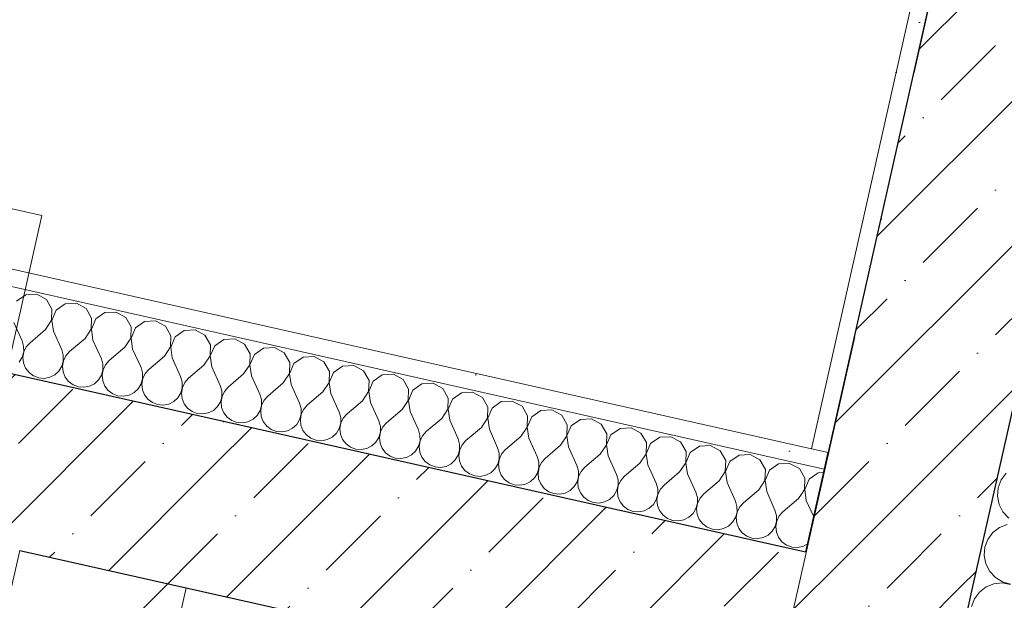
# Model space of a CAD drawing. Header units: millimetres. Extents: x -6990773 to -6682839, y 6117771 to 6220266.
# Tile 82 of 154: x -6941720 to -6940566, y 6146630 to 6147311. Entities that reach past the tile are written whole.
import ezdxf
from ezdxf.enums import TextEntityAlignment as Align

# ---------------------------------------------------------------- set-up
doc = ezdxf.new("R2010")
doc.units = ezdxf.units.MM
doc.header["$MEASUREMENT"] = 0
doc.linetypes.add('Штрихпунктирная', pattern=[670.277762, 352.777767, -176.388884, 0, -141.111112])
for name, color, linetype, lineweight in [('0_Ном._пера__120', 7, 'Continuous', 0), ('АР-Стены_внешние_.АР_Ном._пера__1', 7, 'Continuous', 30), ('АР-Стены_внутренние_пилоны.АР_Ном._пера__1', 7, 'Continuous', 30), ('АР-Стены_Перегородки_межквартирные_200.АР_Ном._пера__1', 7, 'Continuous', 15), ('АР-Чертеж-Оси_Осевые размеры.АР_Ном._пера__120', 7, 'Continuous', 0)]:
    doc.layers.add(name, color=color, linetype=linetype, lineweight=lineweight)
for name, color, linetype in [('АР-Стены_внешние_.АР', 7, 'Continuous'), ('АР-Стены_внутренние_пилоны.АР', 7, 'Continuous'), ('АР-Стены_Перегородки_межквартирные_200.АР', 7, 'Continuous'), ('АР-Чертеж-Оси_Осевые размеры.АР', 7, 'Continuous')]:
    doc.layers.add(name, color=color, linetype=linetype)
doc.styles.add('РЎР“Р•РќР•Р\xa0Р\x98Р\xa0_РЎРўР\x98Р›Р¬_4', font='GOTHIC.TTF')
pattern_1 = [(45, (-6338927.19, 6563027.8), (-111.369318, 111.369318), [0, -105, 0, -157.5]), (110, (-6338577.19, 6563027.8), (148.001588, 53.868173), [0, -77, 0, -133])]
pattern_2 = [(45, (-6338927.19, 6562677.8), (-84.852814, 84.852814), []), (45, (-6338969.62, 6562720.22), (-84.852814, 84.852814), [90, -30, 0, -30])]

# ---------------------------------------------------------------- blocks, each defined once
blk = doc.blocks.new('*X288', base_point=(-6338927.2, 6562677.8))
at = {"layer": 'АР-Стены_внешние_.АР_Ном._пера__1', "color": 7, "linetype": 'Continuous', "lineweight": 0}
for p, q in [((-6940569.4, 6146771.5), (-6940572.8, 6146762.3)), ((-6940563.5, 6146779.4), (-6940569.4, 6146771.5)), ((-6940572.8, 6146762.3), (-6940573.6, 6146752.4)), ((-6940573.6, 6146752.4), (-6940571.7, 6146742.8)), ((-6940571.7, 6146742.8), (-6940567.3, 6146734)), ((-6940567.3, 6146734), (-6940560.6, 6146726.8)), ((-6940571.4, 6146715.7), (-6940579.2, 6146709.7)), ((-6940562.2, 6146719.4), (-6940571.4, 6146715.7)), ((-6940585, 6146701.8), (-6940588.5, 6146692.6)), ((-6940579.2, 6146709.7), (-6940585, 6146701.8)), ((-6940588.5, 6146692.6), (-6940589.3, 6146682.7)), ((-6940589.3, 6146682.7), (-6940587.4, 6146673.1)), ((-6940587.4, 6146673.1), (-6940582.9, 6146664.3)), ((-6940582.9, 6146664.3), (-6940576.2, 6146657.1)), ((-6940576.2, 6146657.1), (-6940567.8, 6146651.9)), ((-6940587, 6146646), (-6940594.8, 6146640)), ((-6940577.9, 6146649.7), (-6940587, 6146646)), ((-6940568.1, 6146650.7), (-6940577.9, 6146649.7)), ((-6940558.4, 6146649), (-6940568.1, 6146650.7)), ((-6940567.8, 6146651.9), (-6940558.3, 6146649.3)), ((-6940600.7, 6146632.1), (-6940604.1, 6146622.9)), ((-6940594.8, 6146640), (-6940600.7, 6146632.1))]:
    blk.add_line(p, q, dxfattribs=at)
blk = doc.blocks.new('Стена_98_1', base_point=(-6940120.2, 6149250.3))
at = {"layer": 'АР-Стены_внешние_.АР', "linetype": 'Continuous', "lineweight": 0, "true_color": 0x000000}
h = blk.add_hatch(dxfattribs=at)
h.set_pattern_fill('ЖЕЛЕЗОБЕТОН__PROJECT__0001', color=18, style=0, pattern_type=2)
h.set_pattern_definition(pattern_2)
h.paths.add_polyline_path([(-6940603.3, 6146642.9), (-6940376.4, 6147653), (-6940571.6, 6147696.8), (-6940798.4, 6146686.8)])
h = blk.add_hatch(dxfattribs=at)
h.set_pattern_fill('ШТУКАТУРКА__ГИПС_01_0001', color=18, style=0, pattern_type=2)
h.set_pattern_definition(pattern_1)
h.paths.add_polyline_path([(-6940772.2, 6146803.7), (-6940571.6, 6147696.8), (-6940591.1, 6147701.2), (-6940791.7, 6146808.1)])
h = blk.add_hatch(dxfattribs=at)
h.set_pattern_fill('ЖЕЛЕЗОБЕТОН__PROJECT__0001', color=18, style=0, pattern_type=2)
h.set_pattern_definition(pattern_2)
h.paths.add_polyline_path([(-6940798.4, 6146686.8), (-6940820.3, 6146589.2), (-6940625.2, 6146545.4), (-6940603.3, 6146642.9)])
at = {"layer": 'АР-Стены_внешние_.АР_Ном._пера__1', "color": 7, "linetype": 'Continuous', "lineweight": 30}
for p, q in [((-6940571.6, 6147696.8), (-6940772.2, 6146803.7)), ((-6940603.3, 6146642.9), (-6940376.4, 6147653)), ((-6940776.5, 6146784.2), (-6940772.2, 6146803.7)), ((-6940798.4, 6146686.8), (-6940776.5, 6146784.2)), ((-6940798.4, 6146686.8), (-6940817.9, 6146691.2)), ((-6940625.2, 6146545.4), (-6940603.3, 6146642.9))]:
    blk.add_line(p, q, dxfattribs=at)
at = {"layer": 'АР-Стены_внешние_.АР_Ном._пера__1', "color": 7, "linetype": 'Continuous', "lineweight": 0}
for p, q in [((-6940772.2, 6146803.7), (-6940791.7, 6146808.1)), ((-6940817.9, 6146691.2), (-6940798.4, 6146686.8))]:
    blk.add_line(p, q, dxfattribs=at)
at = {"layer": 'АР-Стены_внешние_.АР_Ном._пера__1', "color": 7, "linetype": 'Continuous', "lineweight": 0, "flags": 128}
blk.add_lwpolyline([(-6940591.1, 6147701.2), (-6940791.7, 6146808.1)], dxfattribs=at)
at = {"layer": 'АР-Стены_внешние_.АР', "color": 7, "lineweight": 0}
blk.add_blockref('*X288', (-6338927.2, 6562677.8), dxfattribs=at)
blk = doc.blocks.new('Стена_108_1', base_point=(-6941897.6, 6145442.2))
at = {"layer": 'АР-Стены_Перегородки_межквартирные_200.АР', "linetype": 'Continuous', "lineweight": 0, "true_color": 0x000000}
h = blk.add_hatch(dxfattribs=at)
h.set_pattern_fill('БЛОКИ_БЕТОННЫЕ_ЭФФЕКТИВН_78', color=18, style=0, pattern_type=2)
h.set_pattern_definition([(45, (-6338927.19, 6562677.8), (-127.279217, 127.279217), [])])
h.paths.add_polyline_path([(-6941778.1, 6145517.9), (-6941525, 6146645), (-6941720.1, 6146688.8), (-6941973.3, 6145561.7)])
h = blk.add_hatch(dxfattribs=at)
h.set_pattern_fill('ШТУКАТУРКА__ГИПС_01_0001', color=18, style=0, pattern_type=2)
h.set_pattern_definition(pattern_1)
h.paths.add_polyline_path([(-6941744, 6146673.7), (-6941724.5, 6146669.3), (-6941720.1, 6146688.8)])
at = {"layer": 'АР-Стены_Перегородки_межквартирные_200.АР_Ном._пера__1', "color": 7, "linetype": 'Continuous', "lineweight": 15}
blk.add_line((-6941720.1, 6146688.8), (-6941973.3, 6145561.7), dxfattribs=at)
at = {"layer": 'АР-Стены_Перегородки_межквартирные_200.АР_Ном._пера__1', "color": 7, "linetype": 'Continuous', "lineweight": 30}
blk.add_line((-6941720.1, 6146688.8), (-6941525, 6146645), dxfattribs=at)
at = {"layer": 'АР-Стены_Перегородки_межквартирные_200.АР_Ном._пера__1', "color": 7, "linetype": 'Continuous', "lineweight": 15, "flags": 128}
blk.add_lwpolyline([(-6941778.1, 6145517.9), (-6941525, 6146645)], dxfattribs=at)
at = {"layer": 'АР-Стены_Перегородки_межквартирные_200.АР_Ном._пера__1', "color": 7, "linetype": 'Continuous', "lineweight": 30}
blk.add_point((-6941481.2, 6146840.1), dxfattribs=at)
blk = doc.blocks.new('Стена_123_1', base_point=(-6944532.3, 6147422.9))
at = {"layer": 'АР-Стены_внутренние_пилоны.АР', "linetype": 'Continuous', "lineweight": 0, "true_color": 0x000000}
h = blk.add_hatch(dxfattribs=at)
h.set_pattern_fill('ЖЕЛЕЗОБЕТОН__PROJECT__0001', color=18, style=0, pattern_type=2)
h.set_pattern_definition(pattern_2)
h.paths.add_polyline_path([(-6944554.2, 6147325.3), (-6941720.1, 6146688.8), (-6941481.2, 6146840.1), (-6944510.4, 6147520.4)])
at = {"layer": 'АР-Стены_внутренние_пилоны.АР_Ном._пера__1', "color": 7, "linetype": 'Continuous', "lineweight": 30, "flags": 128}
blk.add_lwpolyline([(-6941481.2, 6146840.1), (-6944510.4, 6147520.4)], dxfattribs=at)
blk = doc.blocks.new('Стена_128_1', base_point=(-6941600.7, 6146764.5))
at = {"layer": 'АР-Стены_внутренние_пилоны.АР', "linetype": 'Continuous', "lineweight": 0, "true_color": 0x000000}
h = blk.add_hatch(dxfattribs=at)
h.set_pattern_fill('ЖЕЛЕЗОБЕТОН__PROJECT__0001', color=18, style=0, pattern_type=2)
h.set_pattern_definition(pattern_2)
h.paths.add_polyline_path([(-6941720.1, 6146688.8), (-6941525, 6146645), (-6941481.2, 6146840.1)])
h = blk.add_hatch(dxfattribs=at)
h.set_pattern_fill('ЖЕЛЕЗОБЕТОН__PROJECT__0001', color=18, style=0, pattern_type=2)
h.set_pattern_definition(pattern_2)
h.paths.add_polyline_path([(-6941525, 6146645), (-6940842.2, 6146491.6), (-6940817.9, 6146691.2), (-6941481.2, 6146840.1)])
h = blk.add_hatch(dxfattribs=at)
h.set_pattern_fill('ЖЕЛЕЗОБЕТОН__PROJECT__0001', color=18, style=0, pattern_type=2)
h.set_pattern_definition(pattern_2)
h.paths.add_polyline_path([(-6940817.9, 6146691.2), (-6940839.8, 6146593.6), (-6940820.3, 6146589.2), (-6940798.4, 6146686.8)])
at = {"layer": 'АР-Стены_внешние_.АР_Ном._пера__1', "color": 7, "linetype": 'Continuous', "lineweight": 30}
blk.add_line((-6940798.4, 6146686.8), (-6940817.9, 6146691.2), dxfattribs=at)
at = {"layer": 'АР-Стены_внутренние_пилоны.АР_Ном._пера__1', "color": 7, "linetype": 'Continuous', "lineweight": 30, "flags": 128}
for points in [[(-6940817.9, 6146691.2), (-6941481.2, 6146840.1)], [(-6941525, 6146645), (-6940842.2, 6146491.6)]]:
    blk.add_lwpolyline(points, dxfattribs=at)
at = {"layer": 'АР-Стены_Перегородки_межквартирные_200.АР_Ном._пера__1', "color": 7, "linetype": 'Continuous', "lineweight": 30}
blk.add_line((-6941720.1, 6146688.8), (-6941525, 6146645), dxfattribs=at)
blk.add_point((-6941481.2, 6146840.1), dxfattribs=at)
blk = doc.blocks.new('Стандартный Маркер Сетки[56]_1', base_point=(-6940228.2, 6149223.3))
at = {"layer": 'АР-Чертеж-Оси_Осевые размеры.АР_Ном._пера__120', "color": 7, "linetype": 'Штрихпунктирная', "lineweight": 0}
blk.add_line((-6940447.3, 6148247.6), (-6945009.8, 6127933.2), dxfattribs=at)
at = {"layer": 'АР-Чертеж-Оси_Осевые размеры.АР_Ном._пера__120', "color": 7, "lineweight": 0, "style": 'РЎР“Р•РќР•Р\xa0Р\x98Р\xa0_РЎРўР\x98Р›Р¬_4'}
blk.add_attdef('AC_MarkerText_1', text='', height=350, rotation=347.3417, dxfattribs=at).set_placement((-6945268.6, 6126650.8), align=Align.TOP_CENTER)
blk = doc.blocks.new('Стандартный Маркер Сетки[68]_1', base_point=(-6940228.2, 6149223.3))
at = {"layer": 'АР-Чертеж-Оси_Осевые размеры.АР_Ном._пера__120', "color": 7, "linetype": 'Штрихпунктирная', "lineweight": 0}
blk.add_line((-6940447.3, 6148247.6), (-6945009.8, 6127933.2), dxfattribs=at)
at = {"layer": 'АР-Чертеж-Оси_Осевые размеры.АР_Ном._пера__120', "color": 7, "lineweight": 0, "style": 'РЎР“Р•РќР•Р\xa0Р\x98Р\xa0_РЎРўР\x98Р›Р¬_4'}
blk.add_attdef('AC_MarkerText_1', text='', height=350, rotation=347.3417, dxfattribs=at).set_placement((-6945268.6, 6126650.8), align=Align.TOP_CENTER)
blk = doc.blocks.new('*X467', base_point=(-6338927.2, 6562677.8))
at = {"layer": 'АР-Стены_внутренние_пилоны.АР_Ном._пера__1', "color": 7, "linetype": 'Continuous', "lineweight": 0}
for p, q in [((-6940799.9, 6146760.4), (-6940799.5, 6146773.3)), ((-6940794.6, 6146772.3), (-6940799.7, 6146760.4)), ((-6940783.9, 6146779.8), (-6940794.6, 6146772.3)), ((-6940777.5, 6146780.1), (-6940783.9, 6146779.8)), ((-6940803.6, 6146754.9), (-6940799.9, 6146760.4)), ((-6940799.7, 6146760.4), (-6940797.9, 6146747.5)), ((-6940797.9, 6146747.5), (-6940789.1, 6146728.1)), ((-6940817.4, 6146693.7), (-6940815, 6146692.8)), ((-6940815, 6146692.8), (-6940808.5, 6146692.2)), ((-6940808.5, 6146692.2), (-6940802, 6146693.5)), ((-6940802, 6146693.5), (-6940796.2, 6146696.5))]:
    blk.add_line(p, q, dxfattribs=at)
blk = doc.blocks.new('*X468', base_point=(-6338927.2, 6562677.8))
at = {"layer": 'АР-Стены_внутренние_пилоны.АР_Ном._пера__1', "color": 7, "linetype": 'Continuous', "lineweight": 0}
for p, q in [((-6941713.1, 6146988.5), (-6941723.8, 6146981)), ((-6941700.2, 6146989.2), (-6941713.1, 6146988.5)), ((-6941688.7, 6146983), (-6941700.2, 6146989.2)), ((-6941682.3, 6146971.7), (-6941688.7, 6146983)), ((-6941666.7, 6146978), (-6941677.4, 6146970.6)), ((-6941653.7, 6146978.8), (-6941666.7, 6146978)), ((-6941642.3, 6146972.6), (-6941653.7, 6146978.8)), ((-6941682.7, 6146958.7), (-6941682.3, 6146971.7)), ((-6941677.4, 6146970.6), (-6941682.5, 6146958.6)), ((-6941635.8, 6146961.3), (-6941642.3, 6146972.6)), ((-6941620.2, 6146967.6), (-6941630.9, 6146960.2)), ((-6941607.2, 6146968.3), (-6941620.2, 6146967.6)), ((-6941595.8, 6146962.1), (-6941607.2, 6146968.3)), ((-6941727.1, 6146956.2), (-6941717.3, 6146934.5)), ((-6941689.9, 6146947.9), (-6941682.7, 6146958.7)), ((-6941682.5, 6146958.6), (-6941680.6, 6146945.8)), ((-6941636.2, 6146948.3), (-6941635.8, 6146961.3)), ((-6941630.9, 6146960.2), (-6941636.1, 6146948.2)), ((-6941589.3, 6146950.8), (-6941595.8, 6146962.1)), ((-6941573.8, 6146957.2), (-6941584.4, 6146949.7)), ((-6941560.8, 6146957.9), (-6941573.8, 6146957.2)), ((-6941549.3, 6146951.7), (-6941560.8, 6146957.9)), ((-6941689.9, 6146947.9), (-6941708, 6146932.4)), ((-6941680.6, 6146945.8), (-6941670.9, 6146924.1)), ((-6941643.5, 6146937.4), (-6941636.2, 6146948.3)), ((-6941636.1, 6146948.2), (-6941634.2, 6146935.3)), ((-6941589.8, 6146937.8), (-6941589.3, 6146950.8)), ((-6941584.4, 6146949.7), (-6941589.6, 6146937.8)), ((-6941542.9, 6146940.4), (-6941549.3, 6146951.7)), ((-6941527.3, 6146946.7), (-6941538, 6146939.3)), ((-6941514.3, 6146947.5), (-6941527.3, 6146946.7)), ((-6941502.9, 6146941.2), (-6941514.3, 6146947.5)), ((-6941715.5, 6146928.2), (-6941717.3, 6146934.5)), ((-6941708, 6146932.4), (-6941712.4, 6146927.5)), ((-6941643.5, 6146937.4), (-6941661.6, 6146922)), ((-6941634.2, 6146935.3), (-6941624.4, 6146913.6)), ((-6941597, 6146927), (-6941589.8, 6146937.8)), ((-6941589.6, 6146937.8), (-6941587.7, 6146924.9)), ((-6941543.3, 6146927.4), (-6941542.9, 6146940.4)), ((-6941538, 6146939.3), (-6941543.1, 6146927.3)), ((-6941496.4, 6146930), (-6941502.9, 6146941.2)), ((-6941480.8, 6146936.3), (-6941491.5, 6146928.9)), ((-6941467.8, 6146937), (-6941480.8, 6146936.3)), ((-6941456.4, 6146930.8), (-6941467.8, 6146937)), ((-6941717.2, 6146915.3), (-6941715.4, 6146921.6)), ((-6941715.2, 6146921.6), (-6941716.4, 6146915.1)), ((-6941715.4, 6146921.6), (-6941715.5, 6146928.2)), ((-6941712.4, 6146927.5), (-6941715.2, 6146921.6)), ((-6941669, 6146917.8), (-6941670.9, 6146924.1)), ((-6941661.6, 6146922), (-6941665.9, 6146917.1)), ((-6941597, 6146927), (-6941615.1, 6146911.5)), ((-6941587.7, 6146924.9), (-6941577.9, 6146903.2)), ((-6941550.5, 6146916.6), (-6941543.3, 6146927.4)), ((-6941543.1, 6146927.3), (-6941541.2, 6146914.5)), ((-6941496.9, 6146916.9), (-6941496.4, 6146930)), ((-6941491.5, 6146928.9), (-6941496.7, 6146916.9)), ((-6941449.9, 6146919.5), (-6941456.4, 6146930.8)), ((-6941434.4, 6146925.9), (-6941445, 6146918.4)), ((-6941421.4, 6146926.6), (-6941434.4, 6146925.9)), ((-6941409.9, 6146920.4), (-6941421.4, 6146926.6)), ((-6941403.5, 6146909.1), (-6941409.9, 6146920.4)), ((-6941720.6, 6146909.7), (-6941717.2, 6146915.3)), ((-6941716.4, 6146915.1), (-6941715.7, 6146908.6)), ((-6941715.7, 6146908.6), (-6941713.2, 6146902.5)), ((-6941670.7, 6146904.9), (-6941669, 6146911.2)), ((-6941668.8, 6146911.1), (-6941669.9, 6146904.7)), ((-6941669, 6146911.2), (-6941669, 6146917.8)), ((-6941665.9, 6146917.1), (-6941668.8, 6146911.1)), ((-6941622.6, 6146907.3), (-6941624.4, 6146913.6)), ((-6941615.1, 6146911.5), (-6941619.5, 6146906.6)), ((-6941550.5, 6146916.6), (-6941568.6, 6146901.1)), ((-6941541.2, 6146914.5), (-6941531.5, 6146892.8)), ((-6941504.1, 6146906.1), (-6941496.9, 6146916.9)), ((-6941496.7, 6146916.9), (-6941494.8, 6146904)), ((-6941450.4, 6146906.5), (-6941449.9, 6146919.5)), ((-6941445, 6146918.4), (-6941450.2, 6146906.5)), ((-6941403.9, 6146896.1), (-6941403.5, 6146909.1)), ((-6941387.9, 6146915.4), (-6941398.6, 6146908)), ((-6941374.9, 6146916.2), (-6941387.9, 6146915.4)), ((-6941363.5, 6146909.9), (-6941374.9, 6146916.2)), ((-6941357, 6146898.6), (-6941363.5, 6146909.9)), ((-6941713.2, 6146902.5), (-6941709.2, 6146897.3)), ((-6941709.2, 6146897.3), (-6941703.9, 6146893.4)), ((-6941678.9, 6146894.8), (-6941674.1, 6146899.2)), ((-6941674.1, 6146899.2), (-6941670.7, 6146904.9)), ((-6941669.9, 6146904.7), (-6941669.2, 6146898.1)), ((-6941669.2, 6146898.1), (-6941666.8, 6146892)), ((-6941624.3, 6146894.4), (-6941622.5, 6146900.7)), ((-6941622.3, 6146900.7), (-6941623.4, 6146894.2)), ((-6941622.5, 6146900.7), (-6941622.6, 6146907.3)), ((-6941619.5, 6146906.6), (-6941622.3, 6146900.7)), ((-6941576.1, 6146896.9), (-6941577.9, 6146903.2)), ((-6941576, 6146890.3), (-6941576.1, 6146896.9)), ((-6941568.6, 6146901.1), (-6941573, 6146896.2)), ((-6941504.1, 6146906.1), (-6941522.2, 6146890.7)), ((-6941494.8, 6146904), (-6941485, 6146882.3)), ((-6941457.6, 6146895.7), (-6941450.4, 6146906.5)), ((-6941450.2, 6146906.5), (-6941448.3, 6146893.6)), ((-6941398.6, 6146908), (-6941403.7, 6146896)), ((-6941357.5, 6146885.6), (-6941357, 6146898.6)), ((-6941352.1, 6146897.5), (-6941357.3, 6146885.6)), ((-6941341.5, 6146905), (-6941352.1, 6146897.5)), ((-6941328.5, 6146905.7), (-6941341.5, 6146905)), ((-6941317, 6146899.5), (-6941328.5, 6146905.7)), ((-6941310.6, 6146888.2), (-6941317, 6146899.5)), ((-6941703.9, 6146893.4), (-6941697.8, 6146891.1)), ((-6941697.8, 6146891.1), (-6941691.2, 6146890.5)), ((-6941691.2, 6146890.5), (-6941684.8, 6146891.8)), ((-6941684.8, 6146891.8), (-6941678.9, 6146894.8)), ((-6941666.8, 6146892), (-6941662.8, 6146886.8)), ((-6941662.8, 6146886.8), (-6941657.5, 6146882.9)), ((-6941632.5, 6146884.3), (-6941627.7, 6146888.8)), ((-6941627.7, 6146888.8), (-6941624.3, 6146894.4)), ((-6941623.4, 6146894.2), (-6941622.8, 6146887.7)), ((-6941622.8, 6146887.7), (-6941620.3, 6146881.6)), ((-6941577.8, 6146884), (-6941576, 6146890.3)), ((-6941575.9, 6146890.3), (-6941577, 6146883.8)), ((-6941573, 6146896.2), (-6941575.9, 6146890.3)), ((-6941529.6, 6146886.4), (-6941531.5, 6146892.8)), ((-6941529.6, 6146879.9), (-6941529.6, 6146886.4)), ((-6941526.5, 6146885.8), (-6941529.4, 6146879.8)), ((-6941522.2, 6146890.7), (-6941526.5, 6146885.8)), ((-6941457.6, 6146895.7), (-6941475.7, 6146880.2)), ((-6941448.3, 6146893.6), (-6941438.6, 6146871.9)), ((-6941411.1, 6146885.2), (-6941403.9, 6146896.1)), ((-6941403.7, 6146896), (-6941401.9, 6146883.2)), ((-6941364.7, 6146874.8), (-6941357.5, 6146885.6)), ((-6941357.3, 6146885.6), (-6941355.4, 6146872.7)), ((-6941311, 6146875.2), (-6941310.6, 6146888.2)), ((-6941305.7, 6146887.1), (-6941310.8, 6146875.2)), ((-6941295, 6146894.6), (-6941305.7, 6146887.1)), ((-6941282, 6146895.3), (-6941295, 6146894.6)), ((-6941270.6, 6146889.1), (-6941282, 6146895.3)), ((-6941264.1, 6146877.8), (-6941270.6, 6146889.1)), ((-6941657.5, 6146882.9), (-6941651.3, 6146880.6)), ((-6941651.3, 6146880.6), (-6941644.8, 6146880.1)), ((-6941644.8, 6146880.1), (-6941638.3, 6146881.4)), ((-6941638.3, 6146881.4), (-6941632.5, 6146884.3)), ((-6941620.3, 6146881.6), (-6941616.3, 6146876.4)), ((-6941616.3, 6146876.4), (-6941611, 6146872.5)), ((-6941591.9, 6146870.9), (-6941586, 6146873.9)), ((-6941586, 6146873.9), (-6941581.2, 6146878.4)), ((-6941581.2, 6146878.4), (-6941577.8, 6146884)), ((-6941577, 6146883.8), (-6941576.3, 6146877.3)), ((-6941576.3, 6146877.3), (-6941573.9, 6146871.2)), ((-6941531.3, 6146873.5), (-6941529.6, 6146879.9)), ((-6941529.4, 6146879.8), (-6941530.5, 6146873.4)), ((-6941483.2, 6146876), (-6941485, 6146882.3)), ((-6941483.1, 6146869.4), (-6941483.2, 6146876)), ((-6941480.1, 6146875.3), (-6941482.9, 6146869.4)), ((-6941475.7, 6146880.2), (-6941480.1, 6146875.3)), ((-6941411.1, 6146885.2), (-6941429.3, 6146869.8)), ((-6941401.9, 6146883.2), (-6941392.1, 6146861.4)), ((-6941364.7, 6146874.8), (-6941382.8, 6146859.4)), ((-6941318.2, 6146864.4), (-6941311, 6146875.2)), ((-6941310.8, 6146875.2), (-6941308.9, 6146862.3)), ((-6941264.5, 6146864.8), (-6941264.1, 6146877.8)), ((-6941259.2, 6146876.7), (-6941264.4, 6146864.7)), ((-6941248.5, 6146884.1), (-6941259.2, 6146876.7)), ((-6941235.5, 6146884.8), (-6941248.5, 6146884.1)), ((-6941224.1, 6146878.6), (-6941235.5, 6146884.8)), ((-6941217.6, 6146867.3), (-6941224.1, 6146878.6)), ((-6941189.1, 6146874.4), (-6941202.1, 6146873.7)), ((-6941177.6, 6146868.2), (-6941189.1, 6146874.4)), ((-6941611, 6146872.5), (-6941604.9, 6146870.2)), ((-6941604.9, 6146870.2), (-6941598.3, 6146869.7)), ((-6941598.3, 6146869.7), (-6941591.9, 6146870.9)), ((-6941573.9, 6146871.2), (-6941569.8, 6146866)), ((-6941569.8, 6146866), (-6941564.6, 6146862.1)), ((-6941545.4, 6146860.5), (-6941539.6, 6146863.5)), ((-6941539.6, 6146863.5), (-6941534.7, 6146867.9)), ((-6941534.7, 6146867.9), (-6941531.3, 6146873.5)), ((-6941530.5, 6146873.4), (-6941529.8, 6146866.8)), ((-6941529.8, 6146866.8), (-6941527.4, 6146860.7)), ((-6941488.3, 6146857.5), (-6941484.9, 6146863.1)), ((-6941484.9, 6146863.1), (-6941483.1, 6146869.4)), ((-6941482.9, 6146869.4), (-6941484.1, 6146862.9)), ((-6941484.1, 6146862.9), (-6941483.4, 6146856.4)), ((-6941436.7, 6146865.6), (-6941438.6, 6146871.9)), ((-6941436.7, 6146859), (-6941436.7, 6146865.6)), ((-6941433.6, 6146864.9), (-6941436.5, 6146859)), ((-6941429.3, 6146869.8), (-6941433.6, 6146864.9)), ((-6941355.4, 6146872.7), (-6941345.6, 6146851)), ((-6941318.2, 6146864.4), (-6941336.3, 6146848.9)), ((-6941308.9, 6146862.3), (-6941299.2, 6146840.6)), ((-6941271.8, 6146853.9), (-6941264.5, 6146864.8)), ((-6941264.4, 6146864.7), (-6941262.5, 6146851.9)), ((-6941218.1, 6146854.3), (-6941217.6, 6146867.3)), ((-6941212.7, 6146866.2), (-6941217.9, 6146854.3)), ((-6941202.1, 6146873.7), (-6941212.7, 6146866.2)), ((-6941171.2, 6146856.9), (-6941177.6, 6146868.2)), ((-6941155.6, 6146863.3), (-6941166.3, 6146855.8)), ((-6941142.6, 6146864), (-6941155.6, 6146863.3)), ((-6941131.2, 6146857.8), (-6941142.6, 6146864)), ((-6941564.6, 6146862.1), (-6941558.4, 6146859.8)), ((-6941558.4, 6146859.8), (-6941551.9, 6146859.2)), ((-6941551.9, 6146859.2), (-6941545.4, 6146860.5)), ((-6941527.4, 6146860.7), (-6941523.4, 6146855.5)), ((-6941523.4, 6146855.5), (-6941518.1, 6146851.6)), ((-6941518.1, 6146851.6), (-6941511.9, 6146849.3)), ((-6941499, 6146850), (-6941493.1, 6146853)), ((-6941493.1, 6146853), (-6941488.3, 6146857.5)), ((-6941483.4, 6146856.4), (-6941480.9, 6146850.3)), ((-6941441.8, 6146847.1), (-6941438.4, 6146852.7)), ((-6941438.4, 6146852.7), (-6941436.7, 6146859)), ((-6941436.5, 6146859), (-6941437.6, 6146852.5)), ((-6941437.6, 6146852.5), (-6941436.9, 6146846)), ((-6941390.2, 6146855.1), (-6941392.1, 6146861.4)), ((-6941390.2, 6146848.6), (-6941390.2, 6146855.1)), ((-6941387.2, 6146854.4), (-6941390, 6146848.5)), ((-6941382.8, 6146859.4), (-6941387.2, 6146854.4)), ((-6941343.8, 6146844.7), (-6941345.6, 6146851)), ((-6941271.8, 6146853.9), (-6941289.9, 6146838.5)), ((-6941262.5, 6146851.9), (-6941252.7, 6146830.1)), ((-6941225.3, 6146843.5), (-6941218.1, 6146854.3)), ((-6941217.9, 6146854.3), (-6941216, 6146841.4)), ((-6941171.6, 6146843.9), (-6941171.2, 6146856.9)), ((-6941166.3, 6146855.8), (-6941171.4, 6146843.9)), ((-6941124.7, 6146846.5), (-6941131.2, 6146857.8)), ((-6941109.1, 6146852.8), (-6941119.8, 6146845.4)), ((-6941096.2, 6146853.5), (-6941109.1, 6146852.8)), ((-6941084.7, 6146847.3), (-6941096.2, 6146853.5)), ((-6941511.9, 6146849.3), (-6941505.4, 6146848.8)), ((-6941505.4, 6146848.8), (-6941499, 6146850)), ((-6941480.9, 6146850.3), (-6941476.9, 6146845.1)), ((-6941476.9, 6146845.1), (-6941471.6, 6146841.2)), ((-6941471.6, 6146841.2), (-6941465.5, 6146838.9)), ((-6941458.9, 6146838.3), (-6941452.5, 6146839.6)), ((-6941452.5, 6146839.6), (-6941446.6, 6146842.6)), ((-6941446.6, 6146842.6), (-6941441.8, 6146847.1)), ((-6941436.9, 6146846), (-6941434.5, 6146839.9)), ((-6941434.5, 6146839.9), (-6941430.5, 6146834.7)), ((-6941395.4, 6146836.6), (-6941391.9, 6146842.2)), ((-6941391.9, 6146842.2), (-6941390.2, 6146848.6)), ((-6941390, 6146848.5), (-6941391.1, 6146842.1)), ((-6941391.1, 6146842.1), (-6941390.5, 6146835.5)), ((-6941343.7, 6146838.1), (-6941343.8, 6146844.7)), ((-6941340.7, 6146844), (-6941343.5, 6146838.1)), ((-6941336.3, 6146848.9), (-6941340.7, 6146844)), ((-6941297.3, 6146834.3), (-6941299.2, 6146840.6)), ((-6941225.3, 6146843.5), (-6941243.4, 6146828.1)), ((-6941216, 6146841.4), (-6941206.2, 6146819.7)), ((-6941178.8, 6146833.1), (-6941171.6, 6146843.9)), ((-6941171.4, 6146843.9), (-6941169.5, 6146831)), ((-6941125.2, 6146833.5), (-6941124.7, 6146846.5)), ((-6941119.8, 6146845.4), (-6941125, 6146833.4)), ((-6941078.3, 6146836), (-6941084.7, 6146847.3)), ((-6941062.7, 6146842.4), (-6941073.4, 6146834.9)), ((-6941049.7, 6146843.1), (-6941062.7, 6146842.4)), ((-6941038.3, 6146836.9), (-6941049.7, 6146843.1)), ((-6941465.5, 6146838.9), (-6941458.9, 6146838.3)), ((-6941430.5, 6146834.7), (-6941425.2, 6146830.8)), ((-6941425.2, 6146830.8), (-6941419, 6146828.4)), ((-6941419, 6146828.4), (-6941412.5, 6146827.9)), ((-6941412.5, 6146827.9), (-6941406, 6146829.2)), ((-6941406, 6146829.2), (-6941400.2, 6146832.2)), ((-6941400.2, 6146832.2), (-6941395.4, 6146836.6)), ((-6941390.5, 6146835.5), (-6941388, 6146829.4)), ((-6941388, 6146829.4), (-6941384, 6146824.2)), ((-6941348.9, 6146826.2), (-6941345.5, 6146831.8)), ((-6941345.5, 6146831.8), (-6941343.7, 6146838.1)), ((-6941343.5, 6146838.1), (-6941344.7, 6146831.6)), ((-6941344.7, 6146831.6), (-6941344, 6146825.1)), ((-6941299, 6146821.4), (-6941297.3, 6146827.7)), ((-6941297.1, 6146827.7), (-6941298.2, 6146821.2)), ((-6941297.3, 6146827.7), (-6941297.3, 6146834.3)), ((-6941294.2, 6146833.6), (-6941297.1, 6146827.7)), ((-6941289.9, 6146838.5), (-6941294.2, 6146833.6)), ((-6941250.9, 6146823.8), (-6941252.7, 6146830.1)), ((-6941243.4, 6146828.1), (-6941247.8, 6146823.1)), ((-6941178.8, 6146833.1), (-6941197, 6146817.6)), ((-6941169.5, 6146831), (-6941159.8, 6146809.3)), ((-6941132.4, 6146822.6), (-6941125.2, 6146833.5)), ((-6941125, 6146833.4), (-6941123.1, 6146820.5)), ((-6941078.7, 6146823), (-6941078.3, 6146836)), ((-6941073.4, 6146834.9), (-6941078.5, 6146823)), ((-6941031.8, 6146825.6), (-6941038.3, 6146836.9)), ((-6941016.2, 6146831.9), (-6941026.9, 6146824.5)), ((-6941003.2, 6146832.7), (-6941016.2, 6146831.9)), ((-6940991.8, 6146826.5), (-6941003.2, 6146832.7)), ((-6941384, 6146824.2), (-6941378.7, 6146820.3)), ((-6941378.7, 6146820.3), (-6941372.6, 6146818)), ((-6941372.6, 6146818), (-6941366, 6146817.5)), ((-6941366, 6146817.5), (-6941359.6, 6146818.7)), ((-6941359.6, 6146818.7), (-6941353.7, 6146821.7)), ((-6941353.7, 6146821.7), (-6941348.9, 6146826.2)), ((-6941344, 6146825.1), (-6941341.5, 6146819)), ((-6941341.5, 6146819), (-6941337.5, 6146813.8)), ((-6941302.4, 6146815.8), (-6941299, 6146821.4)), ((-6941298.2, 6146821.2), (-6941297.5, 6146814.7)), ((-6941252.6, 6146810.9), (-6941250.8, 6146817.3)), ((-6941250.6, 6146817.2), (-6941251.8, 6146810.7)), ((-6941250.8, 6146817.3), (-6941250.9, 6146823.8)), ((-6941247.8, 6146823.1), (-6941250.6, 6146817.2)), ((-6941204.4, 6146813.4), (-6941206.2, 6146819.7)), ((-6941197, 6146817.6), (-6941201.3, 6146812.7)), ((-6941132.4, 6146822.6), (-6941150.5, 6146807.2)), ((-6941123.1, 6146820.5), (-6941113.3, 6146798.8)), ((-6941085.9, 6146812.2), (-6941078.7, 6146823)), ((-6941078.5, 6146823), (-6941076.6, 6146810.1)), ((-6941032.2, 6146812.6), (-6941031.8, 6146825.6)), ((-6941026.9, 6146824.5), (-6941032.1, 6146812.5)), ((-6940985.3, 6146815.2), (-6940991.8, 6146826.5)), ((-6940969.8, 6146821.5), (-6940980.4, 6146814.1)), ((-6940956.8, 6146822.2), (-6940969.8, 6146821.5)), ((-6940945.3, 6146816), (-6940956.8, 6146822.2)), ((-6941337.5, 6146813.8), (-6941332.2, 6146809.9)), ((-6941332.2, 6146809.9), (-6941326.1, 6146807.6)), ((-6941326.1, 6146807.6), (-6941319.6, 6146807)), ((-6941319.6, 6146807), (-6941313.1, 6146808.3)), ((-6941313.1, 6146808.3), (-6941307.3, 6146811.3)), ((-6941307.3, 6146811.3), (-6941302.4, 6146815.8)), ((-6941297.5, 6146814.7), (-6941295.1, 6146808.6)), ((-6941295.1, 6146808.6), (-6941291.1, 6146803.4)), ((-6941260.8, 6146800.9), (-6941256, 6146805.3)), ((-6941256, 6146805.3), (-6941252.6, 6146810.9)), ((-6941251.8, 6146810.7), (-6941251.1, 6146804.2)), ((-6941206.1, 6146800.5), (-6941204.4, 6146806.8)), ((-6941204.2, 6146806.8), (-6941205.3, 6146800.3)), ((-6941204.4, 6146806.8), (-6941204.4, 6146813.4)), ((-6941201.3, 6146812.7), (-6941204.2, 6146806.8)), ((-6941157.9, 6146803), (-6941159.8, 6146809.3)), ((-6941150.5, 6146807.2), (-6941154.9, 6146802.3)), ((-6941085.9, 6146812.2), (-6941104, 6146796.7)), ((-6941076.6, 6146810.1), (-6941066.9, 6146788.4)), ((-6941039.5, 6146801.8), (-6941032.2, 6146812.6)), ((-6941032.1, 6146812.5), (-6941030.2, 6146799.7)), ((-6940985.8, 6146802.2), (-6940985.3, 6146815.2)), ((-6940980.4, 6146814.1), (-6940985.6, 6146802.1)), ((-6940938.9, 6146804.7), (-6940945.3, 6146816)), ((-6940939.3, 6146791.7), (-6940938.9, 6146804.7)), ((-6940923.3, 6146811.1), (-6940934, 6146803.6)), ((-6940910.3, 6146811.8), (-6940923.3, 6146811.1)), ((-6940898.9, 6146805.6), (-6940910.3, 6146811.8)), ((-6940892.4, 6146794.3), (-6940898.9, 6146805.6)), ((-6941291.1, 6146803.4), (-6941285.8, 6146799.5)), ((-6941285.8, 6146799.5), (-6941279.6, 6146797.1)), ((-6941279.6, 6146797.1), (-6941273.1, 6146796.6)), ((-6941273.1, 6146796.6), (-6941266.6, 6146797.9)), ((-6941266.6, 6146797.9), (-6941260.8, 6146800.9)), ((-6941251.1, 6146804.2), (-6941248.6, 6146798.1)), ((-6941248.6, 6146798.1), (-6941244.6, 6146792.9)), ((-6941214.3, 6146790.4), (-6941209.5, 6146794.9)), ((-6941209.5, 6146794.9), (-6941206.1, 6146800.5)), ((-6941205.3, 6146800.3), (-6941204.6, 6146793.8)), ((-6941204.6, 6146793.8), (-6941202.2, 6146787.7)), ((-6941159.6, 6146790.1), (-6941157.9, 6146796.4)), ((-6941157.7, 6146796.3), (-6941158.8, 6146789.9)), ((-6941157.9, 6146796.4), (-6941157.9, 6146803)), ((-6941154.9, 6146802.3), (-6941157.7, 6146796.3)), ((-6941111.5, 6146792.5), (-6941113.3, 6146798.8)), ((-6941104, 6146796.7), (-6941108.4, 6146791.8)), ((-6941039.5, 6146801.8), (-6941057.6, 6146786.3)), ((-6941030.2, 6146799.7), (-6941020.4, 6146778)), ((-6940993, 6146791.3), (-6940985.8, 6146802.2)), ((-6940985.6, 6146802.1), (-6940983.7, 6146789.2)), ((-6940934, 6146803.6), (-6940939.1, 6146791.7)), ((-6940892.9, 6146781.3), (-6940892.4, 6146794.3)), ((-6940887.5, 6146793.2), (-6940892.7, 6146781.2)), ((-6940876.8, 6146800.6), (-6940887.5, 6146793.2)), ((-6940863.8, 6146801.4), (-6940876.8, 6146800.6)), ((-6940852.4, 6146795.2), (-6940863.8, 6146801.4)), ((-6940845.9, 6146783.9), (-6940852.4, 6146795.2)), ((-6941244.6, 6146792.9), (-6941239.3, 6146789)), ((-6941239.3, 6146789), (-6941233.2, 6146786.7)), ((-6941233.2, 6146786.7), (-6941226.6, 6146786.2)), ((-6941226.6, 6146786.2), (-6941220.2, 6146787.4)), ((-6941220.2, 6146787.4), (-6941214.3, 6146790.4)), ((-6941202.2, 6146787.7), (-6941198.1, 6146782.5)), ((-6941198.1, 6146782.5), (-6941192.9, 6146778.6)), ((-6941167.9, 6146780), (-6941163.1, 6146784.4)), ((-6941163.1, 6146784.4), (-6941159.6, 6146790.1)), ((-6941158.8, 6146789.9), (-6941158.1, 6146783.3)), ((-6941158.1, 6146783.3), (-6941155.7, 6146777.2)), ((-6941113.2, 6146779.6), (-6941111.4, 6146786)), ((-6941111.2, 6146785.9), (-6941112.4, 6146779.4)), ((-6941111.4, 6146786), (-6941111.5, 6146792.5)), ((-6941108.4, 6146791.8), (-6941111.2, 6146785.9)), ((-6941065, 6146782.1), (-6941066.9, 6146788.4)), ((-6941065, 6146775.5), (-6941065, 6146782.1)), ((-6941057.6, 6146786.3), (-6941061.9, 6146781.4)), ((-6940993, 6146791.3), (-6941011.1, 6146775.9)), ((-6940983.7, 6146789.2), (-6940973.9, 6146767.5)), ((-6940946.5, 6146780.9), (-6940939.3, 6146791.7)), ((-6940939.1, 6146791.7), (-6940937.2, 6146778.8)), ((-6940846.4, 6146770.8), (-6940845.9, 6146783.9)), ((-6940841, 6146782.8), (-6940846.2, 6146770.8)), ((-6940830.4, 6146790.2), (-6940841, 6146782.8)), ((-6940817.4, 6146790.9), (-6940830.4, 6146790.2)), ((-6940805.9, 6146784.7), (-6940817.4, 6146790.9)), ((-6940799.5, 6146773.4), (-6940805.9, 6146784.7)), ((-6941192.9, 6146778.6), (-6941186.7, 6146776.3)), ((-6941186.7, 6146776.3), (-6941180.2, 6146775.7)), ((-6941180.2, 6146775.7), (-6941173.7, 6146777)), ((-6941173.7, 6146777), (-6941167.9, 6146780)), ((-6941155.7, 6146777.2), (-6941151.7, 6146772)), ((-6941151.7, 6146772), (-6941146.4, 6146768.1)), ((-6941121.4, 6146769.5), (-6941116.6, 6146774)), ((-6941116.6, 6146774), (-6941113.2, 6146779.6)), ((-6941112.4, 6146779.4), (-6941111.7, 6146772.9)), ((-6941111.7, 6146772.9), (-6941109.2, 6146766.8)), ((-6941066.7, 6146769.2), (-6941065, 6146775.5)), ((-6941064.8, 6146775.5), (-6941065.9, 6146769)), ((-6941061.9, 6146781.4), (-6941064.8, 6146775.5)), ((-6941018.6, 6146771.7), (-6941020.4, 6146778)), ((-6941018.5, 6146765.1), (-6941018.6, 6146771.7)), ((-6941015.5, 6146771), (-6941018.3, 6146765)), ((-6941011.1, 6146775.9), (-6941015.5, 6146771)), ((-6940946.5, 6146780.9), (-6940964.6, 6146765.4)), ((-6940937.2, 6146778.8), (-6940927.5, 6146757.1)), ((-6940900.1, 6146770.5), (-6940918.2, 6146755)), ((-6940900.1, 6146770.5), (-6940892.9, 6146781.3)), ((-6940892.7, 6146781.2), (-6940890.8, 6146768.4)), ((-6940853.6, 6146760), (-6940846.4, 6146770.8)), ((-6940846.2, 6146770.8), (-6940844.3, 6146757.9)), ((-6940799.5, 6146773.3), (-6940799.5, 6146773.4)), ((-6941146.4, 6146768.1), (-6941140.3, 6146765.8)), ((-6941140.3, 6146765.8), (-6941133.7, 6146765.3)), ((-6941133.7, 6146765.3), (-6941127.3, 6146766.6)), ((-6941127.3, 6146766.6), (-6941121.4, 6146769.5)), ((-6941109.2, 6146766.8), (-6941105.2, 6146761.6)), ((-6941105.2, 6146761.6), (-6941099.9, 6146757.7)), ((-6941080.8, 6146756.1), (-6941074.9, 6146759.1)), ((-6941074.9, 6146759.1), (-6941070.1, 6146763.6)), ((-6941070.1, 6146763.6), (-6941066.7, 6146769.2)), ((-6941065.9, 6146769), (-6941065.2, 6146762.5)), ((-6941065.2, 6146762.5), (-6941062.8, 6146756.4)), ((-6941023.7, 6146753.1), (-6941020.3, 6146758.8)), ((-6941020.3, 6146758.8), (-6941018.5, 6146765.1)), ((-6941018.3, 6146765), (-6941019.4, 6146758.6)), ((-6941019.4, 6146758.6), (-6941018.8, 6146752)), ((-6940972.1, 6146761.2), (-6940973.9, 6146767.5)), ((-6940972, 6146754.6), (-6940972.1, 6146761.2)), ((-6940969, 6146760.5), (-6940971.9, 6146754.6)), ((-6940964.6, 6146765.4), (-6940969, 6146760.5)), ((-6940890.8, 6146768.4), (-6940881, 6146746.7)), ((-6940853.6, 6146760), (-6940871.7, 6146744.6)), ((-6941099.9, 6146757.7), (-6941093.8, 6146755.4)), ((-6941093.8, 6146755.4), (-6941087.2, 6146754.9)), ((-6941087.2, 6146754.9), (-6941080.8, 6146756.1)), ((-6941062.8, 6146756.4), (-6941058.8, 6146751.2)), ((-6941058.8, 6146751.2), (-6941053.5, 6146747.3)), ((-6941053.5, 6146747.3), (-6941047.3, 6146745)), ((-6941034.3, 6146745.7), (-6941028.5, 6146748.7)), ((-6941028.5, 6146748.7), (-6941023.7, 6146753.1)), ((-6941018.8, 6146752), (-6941016.3, 6146745.9)), ((-6940977.2, 6146742.7), (-6940973.8, 6146748.3)), ((-6940973.8, 6146748.3), (-6940972, 6146754.6)), ((-6940971.9, 6146754.6), (-6940973, 6146748.1)), ((-6940973, 6146748.1), (-6940972.3, 6146741.6)), ((-6940925.6, 6146750.8), (-6940927.5, 6146757.1)), ((-6940925.6, 6146744.2), (-6940925.6, 6146750.8)), ((-6940922.5, 6146750.1), (-6940925.4, 6146744.2)), ((-6940918.2, 6146755), (-6940922.5, 6146750.1)), ((-6940844.3, 6146757.9), (-6940834.6, 6146736.2)), ((-6940807.1, 6146749.6), (-6940825.3, 6146734.1)), ((-6940807.1, 6146749.6), (-6940803.6, 6146754.9)), ((-6941047.3, 6146745), (-6941040.8, 6146744.4)), ((-6941040.8, 6146744.4), (-6941034.3, 6146745.7)), ((-6941016.3, 6146745.9), (-6941012.3, 6146740.7)), ((-6941012.3, 6146740.7), (-6941007, 6146736.8)), ((-6941007, 6146736.8), (-6941000.9, 6146734.5)), ((-6940994.3, 6146734), (-6940987.9, 6146735.3)), ((-6940987.9, 6146735.3), (-6940982, 6146738.2)), ((-6940982, 6146738.2), (-6940977.2, 6146742.7)), ((-6940972.3, 6146741.6), (-6940969.9, 6146735.5)), ((-6940969.9, 6146735.5), (-6940965.8, 6146730.3)), ((-6940930.7, 6146732.3), (-6940927.3, 6146737.9)), ((-6940927.3, 6146737.9), (-6940925.6, 6146744.2)), ((-6940925.4, 6146744.2), (-6940926.5, 6146737.7)), ((-6940926.5, 6146737.7), (-6940925.8, 6146731.2)), ((-6940879.2, 6146740.3), (-6940881, 6146746.7)), ((-6940879.1, 6146733.8), (-6940879.2, 6146740.3)), ((-6940876.1, 6146739.7), (-6940878.9, 6146733.7)), ((-6940871.7, 6146744.6), (-6940876.1, 6146739.7)), ((-6940832.7, 6146729.9), (-6940834.6, 6146736.2)), ((-6941000.9, 6146734.5), (-6940994.3, 6146734)), ((-6940965.8, 6146730.3), (-6940960.6, 6146726.4)), ((-6940960.6, 6146726.4), (-6940954.4, 6146724.1)), ((-6940954.4, 6146724.1), (-6940947.9, 6146723.6)), ((-6940947.9, 6146723.6), (-6940941.4, 6146724.8)), ((-6940941.4, 6146724.8), (-6940935.6, 6146727.8)), ((-6940935.6, 6146727.8), (-6940930.7, 6146732.3)), ((-6940925.8, 6146731.2), (-6940923.4, 6146725.1)), ((-6940923.4, 6146725.1), (-6940919.4, 6146719.9)), ((-6940884.3, 6146721.8), (-6940880.9, 6146727.4)), ((-6940880.9, 6146727.4), (-6940879.1, 6146733.8)), ((-6940878.9, 6146733.7), (-6940880.1, 6146727.3)), ((-6940880.1, 6146727.3), (-6940879.4, 6146720.7)), ((-6940832.7, 6146723.3), (-6940832.7, 6146729.9)), ((-6940829.6, 6146729.2), (-6940832.5, 6146723.3)), ((-6940825.3, 6146734.1), (-6940829.6, 6146729.2)), ((-6940919.4, 6146719.9), (-6940914.1, 6146716)), ((-6940914.1, 6146716), (-6940907.9, 6146713.7)), ((-6940907.9, 6146713.7), (-6940901.4, 6146713.1)), ((-6940901.4, 6146713.1), (-6940895, 6146714.4)), ((-6940895, 6146714.4), (-6940889.1, 6146717.4)), ((-6940889.1, 6146717.4), (-6940884.3, 6146721.8)), ((-6940879.4, 6146720.7), (-6940876.9, 6146714.6)), ((-6940876.9, 6146714.6), (-6940872.9, 6146709.4)), ((-6940837.8, 6146711.4), (-6940834.4, 6146717)), ((-6940834.4, 6146717), (-6940832.7, 6146723.3)), ((-6940832.5, 6146723.3), (-6940833.6, 6146716.8)), ((-6940833.6, 6146716.8), (-6940832.9, 6146710.3)), ((-6940872.9, 6146709.4), (-6940867.6, 6146705.5)), ((-6940867.6, 6146705.5), (-6940861.5, 6146703.2)), ((-6940861.5, 6146703.2), (-6940854.9, 6146702.7)), ((-6940854.9, 6146702.7), (-6940848.5, 6146703.9)), ((-6940848.5, 6146703.9), (-6940842.6, 6146706.9)), ((-6940842.6, 6146706.9), (-6940837.8, 6146711.4)), ((-6940832.9, 6146710.3), (-6940830.5, 6146704.2)), ((-6940830.5, 6146704.2), (-6940826.5, 6146699)), ((-6940826.5, 6146699), (-6940821.2, 6146695.1)), ((-6940821.2, 6146695.1), (-6940817.4, 6146693.7))]:
    blk.add_line(p, q, dxfattribs=at)
blk = doc.blocks.new('Стена_141_1', base_point=(-6940687.7, 6146723.3))
at = {"layer": 'АР-Стены_внутренние_пилоны.АР', "linetype": 'Continuous', "lineweight": 0, "true_color": 0x000000}
h = blk.add_hatch(dxfattribs=at)
h.set_pattern_fill('ШТУКАТУРКА__ГИПС_01_0001', color=18, style=0, pattern_type=2)
h.set_pattern_definition(pattern_1)
h.paths.add_polyline_path([(-6942855.1, 6147251.1), (-6940796.1, 6146788.6), (-6940791.7, 6146808.1), (-6942850.7, 6147270.6)])
h = blk.add_hatch(dxfattribs=at)
h.set_pattern_fill('ШТУКАТУРКА__ГИПС_01_0001', color=18, style=0, pattern_type=2)
h.set_pattern_definition(pattern_1)
h.paths.add_polyline_path([(-6940791.7, 6146808.1), (-6940796.1, 6146788.6), (-6940776.5, 6146784.2), (-6940772.2, 6146803.7)])
at = {"layer": 'АР-Стены_внешние_.АР_Ном._пера__1', "color": 7, "linetype": 'Continuous', "lineweight": 0}
for p, q in [((-6940772.2, 6146803.7), (-6940791.7, 6146808.1)), ((-6940776.5, 6146784.2), (-6940796.1, 6146788.6)), ((-6940817.9, 6146691.2), (-6940798.4, 6146686.8))]:
    blk.add_line(p, q, dxfattribs=at)
at = {"layer": 'АР-Стены_внешние_.АР_Ном._пера__1', "color": 7, "linetype": 'Continuous', "lineweight": 30}
for p, q in [((-6940776.5, 6146784.2), (-6940772.2, 6146803.7)), ((-6940798.4, 6146686.8), (-6940776.5, 6146784.2))]:
    blk.add_line(p, q, dxfattribs=at)
at = {"layer": 'АР-Стены_внутренние_пилоны.АР_Ном._пера__1', "color": 7, "linetype": 'Continuous', "lineweight": 0}
blk.add_line((-6940796.1, 6146788.6), (-6942855.1, 6147251.1), dxfattribs=at)
at = {"layer": 'АР-Стены_внутренние_пилоны.АР_Ном._пера__1', "color": 7, "linetype": 'Continuous', "lineweight": 0, "flags": 128}
for points in [[(-6948701, 6148461.6), (-6940818, 6146691)], [(-6940791.7, 6146808.1), (-6942850.7, 6147270.6)]]:
    blk.add_lwpolyline(points, dxfattribs=at)
at = {"layer": 'АР-Стены_внутренние_пилоны.АР', "color": 7, "lineweight": 0}
for name in ['*X468', '*X467']:
    blk.add_blockref(name, (-6338927.2, 6562677.8), dxfattribs=at)

msp = doc.modelspace()

# ---------------------------------------------------------------- linework, layer by layer
at = {"layer": '0_Ном._пера__120', "color": 7, "linetype": 'Continuous', "lineweight": 0}
msp.add_lwpolyline([(-6942682.6, 6147303.4), (-6941694, 6147081.4), (-6941923.7, 6146058.6)], dxfattribs=at)

# ---------------------------------------------------------------- block references
at = {"layer": 'АР-Стены_внешние_.АР', "color": 7, "lineweight": 0}
msp.add_blockref('Стена_98_1', (-6940120.2, 6149250.3), dxfattribs=at)
at = {"layer": 'АР-Стены_внутренние_пилоны.АР', "color": 7, "lineweight": 0}
for name, p in [('Стена_141_1', (-6940687.7, 6146723.3)), ('Стена_123_1', (-6944532.3, 6147422.9)), ('Стена_128_1', (-6941600.7, 6146764.5))]:
    msp.add_blockref(name, p, dxfattribs=at)
at = {"layer": 'АР-Стены_Перегородки_межквартирные_200.АР', "color": 7, "lineweight": 0}
msp.add_blockref('Стена_108_1', (-6941897.6, 6145442.2), dxfattribs=at)
at = {"layer": 'АР-Чертеж-Оси_Осевые размеры.АР', "color": 8, "linetype": 'Continuous', "lineweight": 15}
for name in ['Стандартный Маркер Сетки[56]_1', 'Стандартный Маркер Сетки[68]_1']:
    msp.add_blockref(name, (-6940228.2, 6149223.3), dxfattribs=at)

doc.saveas('drawing.dxf')
